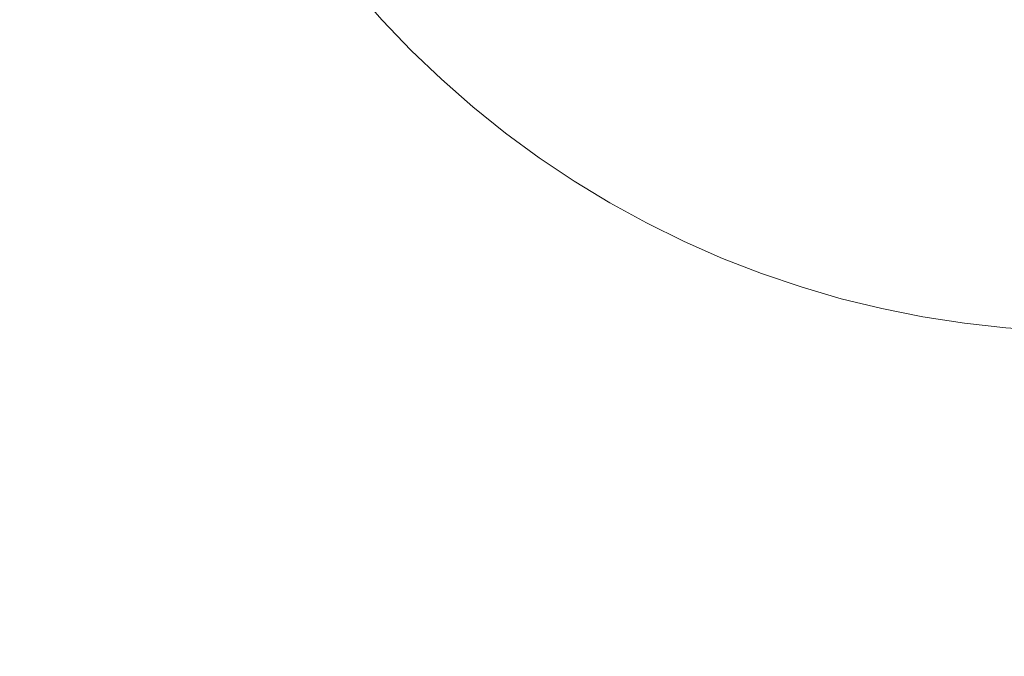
# Model space of a CAD drawing. Header units: centimetres. Extents: x -25.9 to 27.4, y -28.2 to -26.4.
# Tile 70 of 199: x -7.9401 to -7.8375, y -27.7939 to -27.7275. Entities that reach past the tile are written whole.
import ezdxf

# ---------------------------------------------------------------- set-up
doc = ezdxf.new("R2010")
doc.units = ezdxf.units.CM
doc.header["$LTSCALE"] = 2.54
doc.layers.add('Lucido design-1', color=7, linetype='Continuous')

# ---------------------------------------------------------------- blocks, each defined once
blk = doc.blocks.new('Gruppo-4-1')
at = {"color": 7, "linetype": 'Continuous', "lineweight": 9}
blk.add_3dface([(-25.82856, -26.46, 540.52003), (-25.82856, -28.06, 540.52003), (27.27144, -28.06, 540.52003), (27.27144, -26.46, 540.52003)], dxfattribs=at)
for points, invisible_edges in [([(-7.92856, -26.46, 540.12003), (9.37144, -26.46, 540.12003), (9.27144, -27.76, 540.12003), (-7.82856, -27.76, 540.12003)], 10), ([(-7.92856, -27.66, 540.12003), (-7.92856, -26.46, 540.12003), (-7.82856, -27.76, 540.12003)], 10), ([(-7.92818, -27.66872, 540.12003), (-7.92847, -27.66436, 540.12003), (-7.92856, -27.66, 540.12003), (-7.82856, -27.76, 540.12003)], 12), ([(-7.92771, -27.67305, 540.12003), (-7.92818, -27.66872, 540.12003), (-7.82856, -27.76, 540.12003)], 10), ([(-7.82856, -27.76, 540.12003), (-7.92619, -27.68164, 540.12003), (-7.92704, -27.67736, 540.12003), (-7.92771, -27.67305, 540.12003)], 9), ([(-7.82856, -27.76, 540.12003), (-7.92393, -27.69007, 540.12003), (-7.92515, -27.68588, 540.12003), (-7.92619, -27.68164, 540.12003)], 9), ([(-7.92095, -27.69827, 540.12003), (-7.92253, -27.6942, 540.12003), (-7.92393, -27.69007, 540.12003), (-7.82856, -27.76, 540.12003)], 12), ([(-7.82856, -27.76, 540.12003), (-7.91919, -27.70226, 540.12003), (-7.92095, -27.69827, 540.12003)], 9), ([(-7.91516, -27.71, 540.12003), (-7.91726, -27.70617, 540.12003), (-7.91919, -27.70226, 540.12003), (-7.82856, -27.76, 540.12003)], 12), ([(-7.9129, -27.71373, 540.12003), (-7.91516, -27.71, 540.12003), (-7.82856, -27.76, 540.12003)], 10), ([(-7.91048, -27.71736, 540.12003), (-7.9129, -27.71373, 540.12003), (-7.82856, -27.76, 540.12003)], 10), ([(-7.82856, -27.76, 540.12003), (-7.90517, -27.72428, 540.12003), (-7.9079, -27.72088, 540.12003), (-7.91048, -27.71736, 540.12003)], 9), ([(-7.91767, -27.72837, 540.11927), (-7.92056, -27.72442, 540.11927), (-7.91713, -27.72202, 540.1197), (-7.91434, -27.72582, 540.1197)], 15), ([(-7.93713, -27.72917, 540.11582), (-7.94005, -27.72437, 540.11582), (-7.93655, -27.72235, 540.11694), (-7.93372, -27.727, 540.11694)], 15), ([(-7.92735, -27.72917, 540.11789), (-7.93028, -27.7248, 540.11789), (-7.92679, -27.72258, 540.11867), (-7.92397, -27.72681, 540.11867)], 15), ([(-7.91139, -27.7295, 540.1197), (-7.91434, -27.72582, 540.1197), (-7.91101, -27.72326, 540.11996), (-7.90817, -27.7268, 540.11996)], 15), ([(-7.94049, -27.73131, 540.11453), (-7.9435, -27.72636, 540.11453), (-7.94005, -27.72437, 540.11582), (-7.93713, -27.72917, 540.11582)], 15), ([(-7.9307, -27.73152, 540.11694), (-7.93372, -27.727, 540.11694), (-7.93028, -27.7248, 540.11789), (-7.92735, -27.72917, 540.11789)], 15), ([(-7.92097, -27.73091, 540.11867), (-7.92397, -27.72681, 540.11867), (-7.92056, -27.72442, 540.11927), (-7.91767, -27.72837, 540.11927)], 15), ([(-7.90518, -27.73021, 540.11996), (-7.90817, -27.7268, 540.11996), (-7.90517, -27.72428, 540.12003), (-7.90229, -27.72756, 540.12003)], 11), ([(-7.90229, -27.72756, 540.12003), (-7.90517, -27.72428, 540.12003), (-7.82856, -27.76, 540.12003)], 10), ([(-7.9146, -27.73219, 540.11927), (-7.91767, -27.72837, 540.11927), (-7.91434, -27.72582, 540.1197), (-7.91139, -27.7295, 540.1197)], 15), ([(-7.93401, -27.73384, 540.11582), (-7.93713, -27.72917, 540.11582), (-7.93372, -27.727, 540.11694), (-7.9307, -27.73152, 540.11694)], 15), ([(-7.92424, -27.73342, 540.11789), (-7.92735, -27.72917, 540.11789), (-7.92397, -27.72681, 540.11867), (-7.92097, -27.73091, 540.11867)], 15), ([(-7.90828, -27.73305, 540.1197), (-7.91139, -27.7295, 540.1197), (-7.90817, -27.7268, 540.11996), (-7.90518, -27.73021, 540.11996)], 15), ([(-7.90205, -27.73348, 540.11996), (-7.90518, -27.73021, 540.11996), (-7.90229, -27.72756, 540.12003), (-7.89927, -27.73071, 540.12003)], 11), ([(-7.82856, -27.76, 540.12003), (-7.89612, -27.73373, 540.12003), (-7.89927, -27.73071, 540.12003), (-7.90229, -27.72756, 540.12003)], 9), ([(-7.93728, -27.73612, 540.11453), (-7.94049, -27.73131, 540.11453), (-7.93713, -27.72917, 540.11582), (-7.93401, -27.73384, 540.11582)], 15), ([(-7.92748, -27.73591, 540.11694), (-7.9307, -27.73152, 540.11694), (-7.92735, -27.72917, 540.11789), (-7.92424, -27.73342, 540.11789)], 15), ([(-7.91779, -27.73487, 540.11867), (-7.92097, -27.73091, 540.11867), (-7.91767, -27.72837, 540.11927), (-7.9146, -27.73219, 540.11927)], 15), ([(-7.91137, -27.73588, 540.11927), (-7.9146, -27.73219, 540.11927), (-7.91139, -27.7295, 540.1197), (-7.90828, -27.73305, 540.1197)], 15), ([(-7.90502, -27.73646, 540.1197), (-7.90828, -27.73305, 540.1197), (-7.90518, -27.73021, 540.11996), (-7.90205, -27.73348, 540.11996)], 15), ([(-7.94049, -27.73837, 540.11308), (-7.9438, -27.73342, 540.11308), (-7.94049, -27.73131, 540.11453), (-7.93728, -27.73612, 540.11453)], 15), ([(-7.92095, -27.73752, 540.11789), (-7.92424, -27.73342, 540.11789), (-7.92097, -27.73091, 540.11867), (-7.91779, -27.73487, 540.11867)], 15), ([(-7.89877, -27.73662, 540.11996), (-7.90205, -27.73348, 540.11996), (-7.89927, -27.73071, 540.12003), (-7.89612, -27.73373, 540.12003)], 11), ([(-7.93069, -27.73837, 540.11582), (-7.93401, -27.73384, 540.11582), (-7.9307, -27.73152, 540.11694), (-7.92748, -27.73591, 540.11694)], 15), ([(-7.91444, -27.73869, 540.11867), (-7.91779, -27.73487, 540.11867), (-7.9146, -27.73219, 540.11927), (-7.91137, -27.73588, 540.11927)], 15), ([(-7.90798, -27.73942, 540.11927), (-7.91137, -27.73588, 540.11927), (-7.90828, -27.73305, 540.1197), (-7.90502, -27.73646, 540.1197)], 15), ([(-7.93385, -27.74079, 540.11453), (-7.93728, -27.73612, 540.11453), (-7.93401, -27.73384, 540.11582), (-7.93069, -27.73837, 540.11582)], 15), ([(-7.92408, -27.74015, 540.11694), (-7.92748, -27.73591, 540.11694), (-7.92424, -27.73342, 540.11789), (-7.92095, -27.73752, 540.11789)], 15), ([(-7.90161, -27.73972, 540.1197), (-7.90502, -27.73646, 540.1197), (-7.90205, -27.73348, 540.11996), (-7.89877, -27.73662, 540.11996)], 15), ([(-7.89536, -27.73961, 540.11996), (-7.89877, -27.73662, 540.11996), (-7.89612, -27.73373, 540.12003), (-7.89284, -27.7366, 540.12003)], 11), ([(-7.89612, -27.73373, 540.12003), (-7.87474, -27.7487, 540.12003), (-7.87856, -27.7466, 540.12003), (-7.88229, -27.74434, 540.12003)], 9), ([(-7.89612, -27.73373, 540.12003), (-7.85863, -27.75537, 540.12003), (-7.86276, -27.75397, 540.12003)], 9), ([(-7.89612, -27.73373, 540.12003), (-7.83292, -27.7599, 540.12003), (-7.83728, -27.75962, 540.12003)], 9), ([(-7.88229, -27.74434, 540.12003), (-7.88592, -27.74192, 540.12003), (-7.89612, -27.73373, 540.12003)], 10), ([(-7.86276, -27.75397, 540.12003), (-7.86683, -27.75239, 540.12003), (-7.87082, -27.75063, 540.12003), (-7.89612, -27.73373, 540.12003)], 12), ([(-7.89612, -27.73373, 540.12003), (-7.84593, -27.75848, 540.12003), (-7.85021, -27.75763, 540.12003)], 9), ([(-7.89612, -27.73373, 540.12003), (-7.82856, -27.76, 540.12003), (-7.83292, -27.7599, 540.12003)], 9), ([(-7.87082, -27.75063, 540.12003), (-7.87474, -27.7487, 540.12003), (-7.89612, -27.73373, 540.12003)], 10), ([(-7.83728, -27.75962, 540.12003), (-7.84161, -27.75914, 540.12003), (-7.84593, -27.75848, 540.12003), (-7.89612, -27.73373, 540.12003)], 12), ([(-7.85021, -27.75763, 540.12003), (-7.85444, -27.75659, 540.12003), (-7.85863, -27.75537, 540.12003), (-7.89612, -27.73373, 540.12003)], 12), ([(-7.88592, -27.74192, 540.12003), (-7.88944, -27.73934, 540.12003), (-7.89284, -27.7366, 540.12003), (-7.89612, -27.73373, 540.12003)], 8), ([(-7.91748, -27.74148, 540.11789), (-7.92095, -27.73752, 540.11789), (-7.91779, -27.73487, 540.11867), (-7.91444, -27.73869, 540.11867)], 15), ([(-7.93697, -27.74318, 540.11308), (-7.94049, -27.73837, 540.11308), (-7.93728, -27.73612, 540.11453), (-7.93385, -27.74079, 540.11453)], 15), ([(-7.92717, -27.74275, 540.11582), (-7.93069, -27.73837, 540.11582), (-7.92748, -27.73591, 540.11694), (-7.92408, -27.74015, 540.11694)], 15), ([(-7.91092, -27.74236, 540.11867), (-7.91444, -27.73869, 540.11867), (-7.91137, -27.73588, 540.11927), (-7.90798, -27.73942, 540.11927)], 15), ([(-7.90444, -27.74281, 540.11927), (-7.90798, -27.73942, 540.11927), (-7.90502, -27.73646, 540.1197), (-7.90161, -27.73972, 540.1197)], 15), ([(-7.89806, -27.74283, 540.1197), (-7.90161, -27.73972, 540.1197), (-7.89877, -27.73662, 540.11996), (-7.89536, -27.73961, 540.11996)], 15), ([(-7.89183, -27.74245, 540.11996), (-7.89536, -27.73961, 540.11996), (-7.89284, -27.7366, 540.12003), (-7.88944, -27.73934, 540.12003)], 11), ([(-7.94003, -27.74553, 540.11147), (-7.94365, -27.74059, 540.11147), (-7.94049, -27.73837, 540.11308), (-7.93697, -27.74318, 540.11308)], 15), ([(-7.93023, -27.74531, 540.11453), (-7.93385, -27.74079, 540.11453), (-7.93069, -27.73837, 540.11582), (-7.92717, -27.74275, 540.11582)], 15), ([(-7.92049, -27.74424, 540.11694), (-7.92408, -27.74015, 540.11694), (-7.92095, -27.73752, 540.11789), (-7.91748, -27.74148, 540.11789)], 15), ([(-7.91384, -27.74528, 540.11789), (-7.91748, -27.74148, 540.11789), (-7.91444, -27.73869, 540.11867), (-7.91092, -27.74236, 540.11867)], 15), ([(-7.90725, -27.74587, 540.11867), (-7.91092, -27.74236, 540.11867), (-7.90798, -27.73942, 540.11927), (-7.90444, -27.74281, 540.11927)], 15), ([(-7.88817, -27.74513, 540.11996), (-7.89183, -27.74245, 540.11996), (-7.88944, -27.73934, 540.12003), (-7.88592, -27.74192, 540.12003)], 11), ([(-7.94303, -27.74783, 540.10969), (-7.94675, -27.74276, 540.10969), (-7.94365, -27.74059, 540.11147), (-7.94003, -27.74553, 540.11147)], 15), ([(-7.92347, -27.74697, 540.11582), (-7.92717, -27.74275, 540.11582), (-7.92408, -27.74015, 540.11694), (-7.92049, -27.74424, 540.11694)], 15), ([(-7.90075, -27.74604, 540.11927), (-7.90444, -27.74281, 540.11927), (-7.90161, -27.73972, 540.1197), (-7.89806, -27.74283, 540.1197)], 15), ([(-7.89438, -27.74578, 540.1197), (-7.89806, -27.74283, 540.1197), (-7.89536, -27.73961, 540.11996), (-7.89183, -27.74245, 540.11996)], 15), ([(-7.93324, -27.74783, 540.11308), (-7.93697, -27.74318, 540.11308), (-7.93385, -27.74079, 540.11453), (-7.93023, -27.74531, 540.11453)], 15), ([(-7.91673, -27.74817, 540.11694), (-7.92049, -27.74424, 540.11694), (-7.91748, -27.74148, 540.11789), (-7.91384, -27.74528, 540.11789)], 15), ([(-7.91004, -27.74892, 540.11789), (-7.91384, -27.74528, 540.11789), (-7.91092, -27.74236, 540.11867), (-7.90725, -27.74587, 540.11867)], 15), ([(-7.89058, -27.74857, 540.1197), (-7.89438, -27.74578, 540.1197), (-7.89183, -27.74245, 540.11996), (-7.88817, -27.74513, 540.11996)], 15), ([(-7.8844, -27.74765, 540.11996), (-7.88817, -27.74513, 540.11996), (-7.88592, -27.74192, 540.12003), (-7.88229, -27.74434, 540.12003)], 11), ([(-7.93619, -27.75031, 540.11147), (-7.94003, -27.74553, 540.11147), (-7.93697, -27.74318, 540.11308), (-7.93324, -27.74783, 540.11308)], 15), ([(-7.92641, -27.74966, 540.11453), (-7.93023, -27.74531, 540.11453), (-7.92717, -27.74275, 540.11582), (-7.92347, -27.74697, 540.11582)], 15), ([(-7.90343, -27.74922, 540.11867), (-7.90725, -27.74587, 540.11867), (-7.90444, -27.74281, 540.11927), (-7.90075, -27.74604, 540.11927)], 15), ([(-7.89693, -27.7491, 540.11927), (-7.90075, -27.74604, 540.11927), (-7.89806, -27.74283, 540.1197), (-7.89438, -27.74578, 540.1197)], 15), ([(-7.91959, -27.75103, 540.11582), (-7.92347, -27.74697, 540.11582), (-7.92049, -27.74424, 540.11694), (-7.91673, -27.74817, 540.11694)], 15), ([(-7.88052, -27.75, 540.11996), (-7.8844, -27.74765, 540.11996), (-7.88229, -27.74434, 540.12003), (-7.87856, -27.7466, 540.12003)], 11), ([(-7.93909, -27.75274, 540.10969), (-7.94303, -27.74783, 540.10969), (-7.94003, -27.74553, 540.11147), (-7.93619, -27.75031, 540.11147)], 15), ([(-7.9293, -27.75231, 540.11308), (-7.93324, -27.74783, 540.11308), (-7.93023, -27.74531, 540.11453), (-7.92641, -27.74966, 540.11453)], 15), ([(-7.9128, -27.75193, 540.11694), (-7.91673, -27.74817, 540.11694), (-7.91384, -27.74528, 540.11789), (-7.91004, -27.74892, 540.11789)], 15), ([(-7.88666, -27.75119, 540.1197), (-7.89058, -27.74857, 540.1197), (-7.88817, -27.74513, 540.11996), (-7.8844, -27.74765, 540.11996)], 15), ([(-7.90608, -27.75239, 540.11789), (-7.91004, -27.74892, 540.11789), (-7.90725, -27.74587, 540.11867), (-7.90343, -27.74922, 540.11867)], 15), ([(-7.89947, -27.75241, 540.11867), (-7.90343, -27.74922, 540.11867), (-7.90075, -27.74604, 540.11927), (-7.89693, -27.7491, 540.11927)], 15), ([(-7.89298, -27.752, 540.11927), (-7.89693, -27.7491, 540.11927), (-7.89438, -27.74578, 540.1197), (-7.89058, -27.74857, 540.1197)], 15), ([(-7.87655, -27.75218, 540.11996), (-7.88052, -27.75, 540.11996), (-7.87856, -27.7466, 540.12003), (-7.87474, -27.7487, 540.12003)], 11), ([(-7.92241, -27.75384, 540.11453), (-7.92641, -27.74966, 540.11453), (-7.92347, -27.74697, 540.11582), (-7.91959, -27.75103, 540.11582)], 15), ([(-7.88262, -27.75364, 540.1197), (-7.88666, -27.75119, 540.1197), (-7.8844, -27.74765, 540.11996), (-7.88052, -27.75, 540.11996)], 15), ([(-7.94192, -27.75512, 540.10777), (-7.94597, -27.75009, 540.10777), (-7.94303, -27.74783, 540.10969), (-7.93909, -27.75274, 540.10969)], 15), ([(-7.93215, -27.75492, 540.11147), (-7.93619, -27.75031, 540.11147), (-7.93324, -27.74783, 540.11308), (-7.9293, -27.75231, 540.11308)], 15), ([(-7.91553, -27.75491, 540.11582), (-7.91959, -27.75103, 540.11582), (-7.91673, -27.74817, 540.11694), (-7.9128, -27.75193, 540.11694)], 15), ([(-7.88891, -27.75472, 540.11927), (-7.89298, -27.752, 540.11927), (-7.89058, -27.74857, 540.1197), (-7.88666, -27.75119, 540.1197)], 15), ([(-7.87248, -27.75419, 540.11996), (-7.87655, -27.75218, 540.11996), (-7.87474, -27.7487, 540.12003), (-7.87082, -27.75063, 540.12003)], 11), ([(-7.92518, -27.75662, 540.11308), (-7.9293, -27.75231, 540.11308), (-7.92641, -27.74966, 540.11453), (-7.92241, -27.75384, 540.11453)], 15), ([(-7.90871, -27.75552, 540.11694), (-7.9128, -27.75193, 540.11694), (-7.91004, -27.74892, 540.11789), (-7.90608, -27.75239, 540.11789)], 15), ([(-7.90198, -27.75568, 540.11789), (-7.90608, -27.75239, 540.11789), (-7.90343, -27.74922, 540.11867), (-7.89947, -27.75241, 540.11867)], 15), ([(-7.89537, -27.75541, 540.11867), (-7.89947, -27.75241, 540.11867), (-7.89693, -27.7491, 540.11927), (-7.89298, -27.752, 540.11927)], 15), ([(-7.93494, -27.75748, 540.10969), (-7.93909, -27.75274, 540.10969), (-7.93619, -27.75031, 540.11147), (-7.93215, -27.75492, 540.11147)], 15), ([(-7.87849, -27.75591, 540.1197), (-7.88262, -27.75364, 540.1197), (-7.88052, -27.75, 540.11996), (-7.87655, -27.75218, 540.11996)], 15), ([(-7.86833, -27.75601, 540.11996), (-7.87248, -27.75419, 540.11996), (-7.87082, -27.75063, 540.12003), (-7.86683, -27.75239, 540.12003)], 11), ([(-7.91822, -27.75785, 540.11453), (-7.92241, -27.75384, 540.11453), (-7.91959, -27.75103, 540.11582), (-7.91553, -27.75491, 540.11582)], 15), ([(-7.88472, -27.75727, 540.11927), (-7.88891, -27.75472, 540.11927), (-7.88666, -27.75119, 540.1197), (-7.88262, -27.75364, 540.1197)], 15), ([(-7.93767, -27.75998, 540.10777), (-7.94192, -27.75512, 540.10777), (-7.93909, -27.75274, 540.10969), (-7.93494, -27.75748, 540.10969)], 15), ([(-7.92791, -27.75935, 540.11147), (-7.93215, -27.75492, 540.11147), (-7.9293, -27.75231, 540.11308), (-7.92518, -27.75662, 540.11308)], 15), ([(-7.91131, -27.75861, 540.11582), (-7.91553, -27.75491, 540.11582), (-7.9128, -27.75193, 540.11694), (-7.90871, -27.75552, 540.11694)], 15), ([(-7.90447, -27.75892, 540.11694), (-7.90871, -27.75552, 540.11694), (-7.90608, -27.75239, 540.11789), (-7.90198, -27.75568, 540.11789)], 15), ([(-7.89774, -27.75879, 540.11789), (-7.90198, -27.75568, 540.11789), (-7.89947, -27.75241, 540.11867), (-7.89537, -27.75541, 540.11867)], 15), ([(-7.89114, -27.75823, 540.11867), (-7.89537, -27.75541, 540.11867), (-7.89298, -27.752, 540.11927), (-7.88891, -27.75472, 540.11927)], 15), ([(-7.87426, -27.758, 540.1197), (-7.87849, -27.75591, 540.1197), (-7.87655, -27.75218, 540.11996), (-7.87248, -27.75419, 540.11996)], 15), ([(-7.8641, -27.75766, 540.11996), (-7.86833, -27.75601, 540.11996), (-7.86683, -27.75239, 540.12003), (-7.86276, -27.75397, 540.12003)], 11), ([(-7.92088, -27.76074, 540.11308), (-7.92518, -27.75662, 540.11308), (-7.92241, -27.75384, 540.11453), (-7.91822, -27.75785, 540.11453)], 15), ([(-7.88042, -27.75962, 540.11927), (-7.88472, -27.75727, 540.11927), (-7.88262, -27.75364, 540.1197), (-7.87849, -27.75591, 540.1197)], 15), ([(-7.93058, -27.76202, 540.10969), (-7.93494, -27.75748, 540.10969), (-7.93215, -27.75492, 540.11147), (-7.92791, -27.75935, 540.11147)], 15), ([(-7.91387, -27.76167, 540.11453), (-7.91822, -27.75785, 540.11453), (-7.91553, -27.75491, 540.11582), (-7.91131, -27.75861, 540.11582)], 15), ([(-7.8868, -27.76087, 540.11867), (-7.89114, -27.75823, 540.11867), (-7.88891, -27.75472, 540.11927), (-7.88472, -27.75727, 540.11927)], 15), ([(-7.86994, -27.7599, 540.1197), (-7.87426, -27.758, 540.1197), (-7.87248, -27.75419, 540.11996), (-7.86833, -27.75601, 540.11996)], 15), ([(-7.85981, -27.75911, 540.11996), (-7.8641, -27.75766, 540.11996), (-7.86276, -27.75397, 540.12003), (-7.85863, -27.75537, 540.12003)], 11), ([(-7.94033, -27.76242, 540.10569), (-7.94469, -27.75745, 540.10569), (-7.94192, -27.75512, 540.10777), (-7.93767, -27.75998, 540.10777)], 15), ([(-7.90693, -27.76213, 540.11582), (-7.91131, -27.75861, 540.11582), (-7.90871, -27.75552, 540.11694), (-7.90447, -27.75892, 540.11694)], 15), ([(-7.90008, -27.76214, 540.11694), (-7.90447, -27.75892, 540.11694), (-7.90198, -27.75568, 540.11789), (-7.89774, -27.75879, 540.11789)], 15), ([(-7.89336, -27.76172, 540.11789), (-7.89774, -27.75879, 540.11789), (-7.89537, -27.75541, 540.11867), (-7.89114, -27.75823, 540.11867)], 15), ([(-7.87603, -27.76179, 540.11927), (-7.88042, -27.75962, 540.11927), (-7.87849, -27.75591, 540.1197), (-7.87426, -27.758, 540.1197)], 15), ([(-7.85546, -27.76038, 540.11996), (-7.85981, -27.75911, 540.11996), (-7.85863, -27.75537, 540.12003), (-7.85444, -27.75659, 540.12003)], 11), ([(-7.92348, -27.76359, 540.11147), (-7.92791, -27.75935, 540.11147), (-7.92518, -27.75662, 540.11308), (-7.92088, -27.76074, 540.11308)], 15), ([(-7.86554, -27.7616, 540.1197), (-7.86994, -27.7599, 540.1197), (-7.86833, -27.75601, 540.11996), (-7.8641, -27.75766, 540.11996)], 15), ([(-7.85105, -27.76146, 540.11996), (-7.85546, -27.76038, 540.11996), (-7.85444, -27.75659, 540.12003), (-7.85021, -27.75763, 540.12003)], 11), ([(-7.9332, -27.76464, 540.10777), (-7.93767, -27.75998, 540.10777), (-7.93494, -27.75748, 540.10969), (-7.93058, -27.76202, 540.10969)], 15), ([(-7.91639, -27.76467, 540.11308), (-7.92088, -27.76074, 540.11308), (-7.91822, -27.75785, 540.11453), (-7.91387, -27.76167, 540.11453)], 15), ([(-7.88234, -27.76331, 540.11867), (-7.8868, -27.76087, 540.11867), (-7.88472, -27.75727, 540.11927), (-7.88042, -27.75962, 540.11927)], 15), ([(-7.87154, -27.76376, 540.11927), (-7.87603, -27.76179, 540.11927), (-7.87426, -27.758, 540.1197), (-7.86994, -27.7599, 540.1197)], 15), ([(-7.86108, -27.76312, 540.1197), (-7.86554, -27.7616, 540.1197), (-7.8641, -27.75766, 540.11996), (-7.85981, -27.75911, 540.11996)], 15), ([(-7.84661, -27.76234, 540.11996), (-7.85105, -27.76146, 540.11996), (-7.85021, -27.75763, 540.12003), (-7.84593, -27.75848, 540.12003)], 11), ([(-7.90935, -27.76529, 540.11453), (-7.91387, -27.76167, 540.11453), (-7.91131, -27.75861, 540.11582), (-7.90693, -27.76213, 540.11582)], 15), ([(-7.9024, -27.76545, 540.11582), (-7.90693, -27.76213, 540.11582), (-7.90447, -27.75892, 540.11694), (-7.90008, -27.76214, 540.11694)], 15), ([(-7.89556, -27.76516, 540.11694), (-7.90008, -27.76214, 540.11694), (-7.89774, -27.75879, 540.11789), (-7.89336, -27.76172, 540.11789)], 15), ([(-7.88886, -27.76444, 540.11789), (-7.89336, -27.76172, 540.11789), (-7.89114, -27.75823, 540.11867), (-7.8868, -27.76087, 540.11867)], 15), ([(-7.84213, -27.76303, 540.11996), (-7.84661, -27.76234, 540.11996), (-7.84593, -27.75848, 540.12003), (-7.84161, -27.75914, 540.12003)], 11), ([(-7.93576, -27.7672, 540.10569), (-7.94033, -27.76242, 540.10569), (-7.93767, -27.75998, 540.10777), (-7.9332, -27.76464, 540.10777)], 15), ([(-7.92604, -27.76638, 540.10969), (-7.93058, -27.76202, 540.10969), (-7.92791, -27.75935, 540.11147), (-7.92348, -27.76359, 540.11147)], 15), ([(-7.87779, -27.76556, 540.11867), (-7.88234, -27.76331, 540.11867), (-7.88042, -27.75962, 540.11927), (-7.87603, -27.76179, 540.11927)], 15), ([(-7.86697, -27.76554, 540.11927), (-7.87154, -27.76376, 540.11927), (-7.86994, -27.7599, 540.1197), (-7.86554, -27.7616, 540.1197)], 15), ([(-7.85655, -27.76444, 540.1197), (-7.86108, -27.76312, 540.1197), (-7.85981, -27.75911, 540.11996), (-7.85546, -27.76038, 540.11996)], 15), ([(-7.83762, -27.76353, 540.11996), (-7.84213, -27.76303, 540.11996), (-7.84161, -27.75914, 540.12003), (-7.83728, -27.75962, 540.12003)], 11), ([(-7.83309, -27.76382, 540.11996), (-7.83762, -27.76353, 540.11996), (-7.83728, -27.75962, 540.12003), (-7.83292, -27.7599, 540.12003)], 11), ([(-7.91887, -27.76763, 540.11147), (-7.92348, -27.76359, 540.11147), (-7.92088, -27.76074, 540.11308), (-7.91639, -27.76467, 540.11308)], 15), ([(-7.88425, -27.76698, 540.11789), (-7.88886, -27.76444, 540.11789), (-7.8868, -27.76087, 540.11867), (-7.88234, -27.76331, 540.11867)], 15), ([(-7.85196, -27.76556, 540.1197), (-7.85655, -27.76444, 540.1197), (-7.85546, -27.76038, 540.11996), (-7.85105, -27.76146, 540.11996)], 15), ([(-7.92854, -27.76911, 540.10777), (-7.9332, -27.76464, 540.10777), (-7.93058, -27.76202, 540.10969), (-7.92604, -27.76638, 540.10969)], 15), ([(-7.91174, -27.76841, 540.11308), (-7.91639, -27.76467, 540.11308), (-7.91387, -27.76167, 540.11453), (-7.90935, -27.76529, 540.11453)], 15), ([(-7.90468, -27.76872, 540.11453), (-7.90935, -27.76529, 540.11453), (-7.90693, -27.76213, 540.11582), (-7.9024, -27.76545, 540.11582)], 15), ([(-7.89773, -27.76857, 540.11582), (-7.9024, -27.76545, 540.11582), (-7.90008, -27.76214, 540.11694), (-7.89556, -27.76516, 540.11694)], 15), ([(-7.89091, -27.76798, 540.11694), (-7.89556, -27.76516, 540.11694), (-7.89336, -27.76172, 540.11789), (-7.88886, -27.76444, 540.11789)], 15), ([(-7.87313, -27.76761, 540.11867), (-7.87779, -27.76556, 540.11867), (-7.87603, -27.76179, 540.11927), (-7.87154, -27.76376, 540.11927)], 15), ([(-7.86233, -27.76711, 540.11927), (-7.86697, -27.76554, 540.11927), (-7.86554, -27.7616, 540.1197), (-7.86108, -27.76312, 540.1197)], 15), ([(-7.84734, -27.76648, 540.1197), (-7.85196, -27.76556, 540.1197), (-7.85105, -27.76146, 540.11996), (-7.84661, -27.76234, 540.11996)], 15), ([(-7.93825, -27.76969, 540.10347), (-7.94293, -27.7648, 540.10347), (-7.94033, -27.76242, 540.10569), (-7.93576, -27.7672, 540.10569)], 15), ([(-7.85763, -27.76849, 540.11927), (-7.86233, -27.76711, 540.11927), (-7.86108, -27.76312, 540.1197), (-7.85655, -27.76444, 540.1197)], 15), ([(-7.84267, -27.7672, 540.1197), (-7.84734, -27.76648, 540.1197), (-7.84661, -27.76234, 540.11996), (-7.84213, -27.76303, 540.11996)], 15), ([(-7.83799, -27.76771, 540.1197), (-7.84267, -27.7672, 540.1197), (-7.84213, -27.76303, 540.11996), (-7.83762, -27.76353, 540.11996)], 15), ([(-7.9213, -27.77053, 540.10969), (-7.92604, -27.76638, 540.10969), (-7.92348, -27.76359, 540.11147), (-7.91887, -27.76763, 540.11147)], 15), ([(-7.87953, -27.7693, 540.11789), (-7.88425, -27.76698, 540.11789), (-7.88234, -27.76331, 540.11867), (-7.87779, -27.76556, 540.11867)], 15), ([(-7.8684, -27.76945, 540.11867), (-7.87313, -27.76761, 540.11867), (-7.87154, -27.76376, 540.11927), (-7.86697, -27.76554, 540.11927)], 15), ([(-7.83328, -27.76802, 540.1197), (-7.83799, -27.76771, 540.1197), (-7.83762, -27.76353, 540.11996), (-7.83309, -27.76382, 540.11996)], 15), ([(-7.94067, -27.77211, 540.1011), (-7.94545, -27.76711, 540.1011), (-7.94293, -27.7648, 540.10347), (-7.93825, -27.76969, 540.10347)], 15), ([(-7.93098, -27.77177, 540.10569), (-7.93576, -27.7672, 540.10569), (-7.9332, -27.76464, 540.10777), (-7.92854, -27.76911, 540.10777)], 15), ([(-7.91409, -27.77147, 540.11147), (-7.91887, -27.76763, 540.11147), (-7.91639, -27.76467, 540.11308), (-7.91174, -27.76841, 540.11308)], 15), ([(-7.89293, -27.77148, 540.11582), (-7.89773, -27.76857, 540.11582), (-7.89556, -27.76516, 540.11694), (-7.89091, -27.76798, 540.11694)], 15), ([(-7.88614, -27.7706, 540.11694), (-7.89091, -27.76798, 540.11694), (-7.88886, -27.76444, 540.11789), (-7.88425, -27.76698, 540.11789)], 15), ([(-7.85287, -27.76965, 540.11927), (-7.85763, -27.76849, 540.11927), (-7.85655, -27.76444, 540.1197), (-7.85196, -27.76556, 540.1197)], 15), ([(-7.90694, -27.77193, 540.11308), (-7.91174, -27.76841, 540.11308), (-7.90935, -27.76529, 540.11453), (-7.90468, -27.76872, 540.11453)], 15), ([(-7.89987, -27.77193, 540.11453), (-7.90468, -27.76872, 540.11453), (-7.9024, -27.76545, 540.11582), (-7.89773, -27.76857, 540.11582)], 15), ([(-7.87471, -27.77142, 540.11789), (-7.87953, -27.7693, 540.11789), (-7.87779, -27.76556, 540.11867), (-7.87313, -27.76761, 540.11867)], 15), ([(-7.86359, -27.77108, 540.11867), (-7.8684, -27.76945, 540.11867), (-7.86697, -27.76554, 540.11927), (-7.86233, -27.76711, 540.11927)], 15), ([(-7.84806, -27.77061, 540.11927), (-7.85287, -27.76965, 540.11927), (-7.85196, -27.76556, 540.1197), (-7.84734, -27.76648, 540.1197)], 15), ([(-7.93336, -27.77437, 540.10347), (-7.93825, -27.76969, 540.10347), (-7.93576, -27.7672, 540.10569), (-7.93098, -27.77177, 540.10569)], 15), ([(-7.92368, -27.77336, 540.10777), (-7.92854, -27.76911, 540.10777), (-7.92604, -27.76638, 540.10969), (-7.9213, -27.77053, 540.10969)], 15), ([(-7.88126, -27.77301, 540.11694), (-7.88614, -27.7706, 540.11694), (-7.88425, -27.76698, 540.11789), (-7.87953, -27.7693, 540.11789)], 15), ([(-7.85871, -27.77251, 540.11867), (-7.86359, -27.77108, 540.11867), (-7.86233, -27.76711, 540.11927), (-7.85763, -27.76849, 540.11927)], 15), ([(-7.84322, -27.77135, 540.11927), (-7.84806, -27.77061, 540.11927), (-7.84734, -27.76648, 540.1197), (-7.84267, -27.7672, 540.1197)], 15), ([(-7.83835, -27.77189, 540.11927), (-7.84322, -27.77135, 540.11927), (-7.84267, -27.7672, 540.1197), (-7.83799, -27.76771, 540.1197)], 15), ([(-7.91639, -27.77447, 540.10969), (-7.9213, -27.77053, 540.10969), (-7.91887, -27.76763, 540.11147), (-7.91409, -27.77147, 540.11147)], 15), ([(-7.888, -27.77419, 540.11582), (-7.89293, -27.77148, 540.11582), (-7.89091, -27.76798, 540.11694), (-7.88614, -27.7706, 540.11694)], 15), ([(-7.86981, -27.77333, 540.11789), (-7.87471, -27.77142, 540.11789), (-7.87313, -27.76761, 540.11867), (-7.8684, -27.76945, 540.11867)], 15), ([(-7.83346, -27.77221, 540.11927), (-7.83835, -27.77189, 540.11927), (-7.83799, -27.76771, 540.1197), (-7.83328, -27.76802, 540.1197)], 15), ([(-7.92601, -27.77613, 540.10569), (-7.93098, -27.77177, 540.10569), (-7.92854, -27.76911, 540.10777), (-7.92368, -27.77336, 540.10777)], 15), ([(-7.90915, -27.77509, 540.11147), (-7.91409, -27.77147, 540.11147), (-7.91174, -27.76841, 540.11308), (-7.90694, -27.77193, 540.11308)], 15), ([(-7.90198, -27.77524, 540.11308), (-7.90694, -27.77193, 540.11308), (-7.90468, -27.76872, 540.11453), (-7.89987, -27.77193, 540.11453)], 15), ([(-7.89492, -27.77494, 540.11453), (-7.89987, -27.77193, 540.11453), (-7.89773, -27.76857, 540.11582), (-7.89293, -27.77148, 540.11582)], 15), ([(-7.87628, -27.7752, 540.11694), (-7.88126, -27.77301, 540.11694), (-7.87953, -27.7693, 540.11789), (-7.87471, -27.77142, 540.11789)], 15), ([(-7.85377, -27.77371, 540.11867), (-7.85871, -27.77251, 540.11867), (-7.85763, -27.76849, 540.11927), (-7.85287, -27.76965, 540.11927)], 15), ([(-7.93567, -27.77689, 540.1011), (-7.94067, -27.77211, 540.1011), (-7.93825, -27.76969, 540.10347), (-7.93336, -27.77437, 540.10347)], 15), ([(-7.86483, -27.77502, 540.11789), (-7.86981, -27.77333, 540.11789), (-7.8684, -27.76945, 540.11867), (-7.86359, -27.77108, 540.11867)], 15), ([(-7.84879, -27.7747, 540.11867), (-7.85377, -27.77371, 540.11867), (-7.85287, -27.76965, 540.11927), (-7.84806, -27.77061, 540.11927)], 15), ([(-7.91865, -27.7774, 540.10777), (-7.92368, -27.77336, 540.10777), (-7.9213, -27.77053, 540.10969), (-7.91639, -27.77447, 540.10969)], 15), ([(-7.88297, -27.77667, 540.11582), (-7.888, -27.77419, 540.11582), (-7.88614, -27.7706, 540.11694), (-7.88126, -27.77301, 540.11694)], 15), ([(-7.85978, -27.77649, 540.11789), (-7.86483, -27.77502, 540.11789), (-7.86359, -27.77108, 540.11867), (-7.85871, -27.77251, 540.11867)], 15), ([(-7.84376, -27.77548, 540.11867), (-7.84879, -27.7747, 540.11867), (-7.84806, -27.77061, 540.11927), (-7.84322, -27.77135, 540.11927)], 15), ([(-7.83871, -27.77603, 540.11867), (-7.84376, -27.77548, 540.11867), (-7.84322, -27.77135, 540.11927), (-7.83835, -27.77189, 540.11927)], 15), ([(-7.93792, -27.77934, 540.0986), (-7.94302, -27.77446, 540.0986), (-7.94067, -27.77211, 540.1011), (-7.93567, -27.77689, 540.1011)], 15), ([(-7.92827, -27.77883, 540.10347), (-7.93336, -27.77437, 540.10347), (-7.93098, -27.77177, 540.10569), (-7.92601, -27.77613, 540.10569)], 15), ([(-7.91132, -27.77819, 540.10969), (-7.91639, -27.77447, 540.10969), (-7.91409, -27.77147, 540.11147), (-7.90915, -27.77509, 540.11147)], 15), ([(-7.90405, -27.7785, 540.11147), (-7.90915, -27.77509, 540.11147), (-7.90694, -27.77193, 540.11308), (-7.90198, -27.77524, 540.11308)], 15), ([(-7.89688, -27.77834, 540.11308), (-7.90198, -27.77524, 540.11308), (-7.89987, -27.77193, 540.11453), (-7.89492, -27.77494, 540.11453)], 15), ([(-7.88984, -27.77772, 540.11453), (-7.89492, -27.77494, 540.11453), (-7.89293, -27.77148, 540.11582), (-7.888, -27.77419, 540.11582)], 15), ([(-7.87121, -27.77717, 540.11694), (-7.87628, -27.7752, 540.11694), (-7.87471, -27.77142, 540.11789), (-7.86981, -27.77333, 540.11789)], 15), ([(-7.83364, -27.77636, 540.11867), (-7.83871, -27.77603, 540.11867), (-7.83835, -27.77189, 540.11927), (-7.83346, -27.77221, 540.11927)], 15), ([(-7.92085, -27.78027, 540.10569), (-7.92601, -27.77613, 540.10569), (-7.92368, -27.77336, 540.10777), (-7.91865, -27.7774, 540.10777)], 15), ([(-7.87782, -27.77893, 540.11582), (-7.88297, -27.77667, 540.11582), (-7.88126, -27.77301, 540.11694), (-7.87628, -27.7752, 540.11694)], 15), ([(-7.86606, -27.77892, 540.11694), (-7.87121, -27.77717, 540.11694), (-7.86981, -27.77333, 540.11789), (-7.86483, -27.77502, 540.11789)], 15), ([(-7.85466, -27.77774, 540.11789), (-7.85978, -27.77649, 540.11789), (-7.85871, -27.77251, 540.11867), (-7.85377, -27.77371, 540.11867)], 15), ([(-7.94009, -27.78171, 540.09596), (-7.94529, -27.77673, 540.09596), (-7.94302, -27.77446, 540.0986), (-7.93792, -27.77934, 540.0986)], 15), ([(-7.93047, -27.78145, 540.1011), (-7.93567, -27.77689, 540.1011), (-7.93336, -27.77437, 540.10347), (-7.92827, -27.77883, 540.10347)], 15), ([(-7.88465, -27.78028, 540.11453), (-7.88984, -27.77772, 540.11453), (-7.888, -27.77419, 540.11582), (-7.88297, -27.77667, 540.11582)], 15), ([(-7.8495, -27.77877, 540.11789), (-7.85466, -27.77774, 540.11789), (-7.85377, -27.77371, 540.11867), (-7.84879, -27.7747, 540.11867)], 15), ([(-7.91344, -27.78122, 540.10777), (-7.91865, -27.7774, 540.10777), (-7.91639, -27.77447, 540.10969), (-7.91132, -27.77819, 540.10969)], 15), ([(-7.90608, -27.78169, 540.10969), (-7.91132, -27.77819, 540.10969), (-7.90915, -27.77509, 540.11147), (-7.90405, -27.7785, 540.11147)], 15), ([(-7.89881, -27.78168, 540.11147), (-7.90405, -27.7785, 540.11147), (-7.90198, -27.77524, 540.11308), (-7.89688, -27.77834, 540.11308)], 15), ([(-7.89166, -27.7812, 540.11308), (-7.89688, -27.77834, 540.11308), (-7.89492, -27.77494, 540.11453), (-7.88984, -27.77772, 540.11453)], 15), ([(-7.87259, -27.78097, 540.11582), (-7.87782, -27.77893, 540.11582), (-7.87628, -27.7752, 540.11694), (-7.87121, -27.77717, 540.11694)], 15), ([(-7.86083, -27.78044, 540.11694), (-7.86606, -27.77892, 540.11694), (-7.86483, -27.77502, 540.11789), (-7.85978, -27.77649, 540.11789)], 15), ([(-7.8443, -27.77957, 540.11789), (-7.8495, -27.77877, 540.11789), (-7.84879, -27.7747, 540.11867), (-7.84376, -27.77548, 540.11867)], 15), ([(-7.83907, -27.78014, 540.11789), (-7.8443, -27.77957, 540.11789), (-7.84376, -27.77548, 540.11867), (-7.83871, -27.77603, 540.11867)], 15), ([(-7.92299, -27.78307, 540.10347), (-7.92827, -27.77883, 540.10347), (-7.92601, -27.77613, 540.10569), (-7.92085, -27.78027, 540.10569)], 15), ([(-7.85555, -27.78173, 540.11694), (-7.86083, -27.78044, 540.11694), (-7.85978, -27.77649, 540.11789), (-7.85466, -27.77774, 540.11789)], 15), ([(-7.83382, -27.78049, 540.11789), (-7.83907, -27.78014, 540.11789), (-7.83871, -27.77603, 540.11867), (-7.83364, -27.77636, 540.11867)], 15), ([(-7.93261, -27.784, 540.0986), (-7.93792, -27.77934, 540.0986), (-7.93567, -27.77689, 540.1011), (-7.93047, -27.78145, 540.1011)], 15), ([(-7.91552, -27.78418, 540.10569), (-7.92085, -27.78027, 540.10569), (-7.91865, -27.7774, 540.10777), (-7.91344, -27.78122, 540.10777)], 15), ([(-7.87935, -27.78261, 540.11453), (-7.88465, -27.78028, 540.11453), (-7.88297, -27.77667, 540.11582), (-7.87782, -27.77893, 540.11582)], 15), ([(-7.86727, -27.78277, 540.11582), (-7.87259, -27.78097, 540.11582), (-7.87121, -27.77717, 540.11694), (-7.86606, -27.77892, 540.11694)], 15), ([(-7.90807, -27.78481, 540.10777), (-7.91344, -27.78122, 540.10777), (-7.91132, -27.77819, 540.10969), (-7.90608, -27.78169, 540.10969)], 15), ([(-7.9007, -27.78495, 540.10969), (-7.90608, -27.78169, 540.10969), (-7.90405, -27.7785, 540.11147), (-7.89881, -27.78168, 540.11147)], 15), ([(-7.89344, -27.78462, 540.11147), (-7.89881, -27.78168, 540.11147), (-7.89688, -27.77834, 540.11308), (-7.89166, -27.7812, 540.11308)], 15), ([(-7.88631, -27.78384, 540.11308), (-7.89166, -27.7812, 540.11308), (-7.88984, -27.77772, 540.11453), (-7.88465, -27.78028, 540.11453)], 15), ([(-7.85021, -27.7828, 540.11694), (-7.85555, -27.78173, 540.11694), (-7.85466, -27.77774, 540.11789), (-7.8495, -27.77877, 540.11789)], 15), ([(-7.93467, -27.78646, 540.09596), (-7.94009, -27.78171, 540.09596), (-7.93792, -27.77934, 540.0986), (-7.93261, -27.784, 540.0986)], 15), ([(-7.92508, -27.78578, 540.1011), (-7.93047, -27.78145, 540.1011), (-7.92827, -27.77883, 540.10347), (-7.92299, -27.78307, 540.10347)], 15), ([(-7.87395, -27.78471, 540.11453), (-7.87935, -27.78261, 540.11453), (-7.87782, -27.77893, 540.11582), (-7.87259, -27.78097, 540.11582)], 15), ([(-7.86188, -27.78434, 540.11582), (-7.86727, -27.78277, 540.11582), (-7.86606, -27.77892, 540.11694), (-7.86083, -27.78044, 540.11694)], 15), ([(-7.84484, -27.78362, 540.11694), (-7.85021, -27.7828, 540.11694), (-7.8495, -27.77877, 540.11789), (-7.8443, -27.77957, 540.11789)], 15), ([(-7.83943, -27.78422, 540.11694), (-7.84484, -27.78362, 540.11694), (-7.8443, -27.77957, 540.11789), (-7.83907, -27.78014, 540.11789)], 15), ([(-7.91754, -27.78707, 540.10347), (-7.92299, -27.78307, 540.10347), (-7.92085, -27.78027, 540.10569), (-7.91552, -27.78418, 540.10569)], 15), ([(-7.88085, -27.78624, 540.11308), (-7.88631, -27.78384, 540.11308), (-7.88465, -27.78028, 540.11453), (-7.87935, -27.78261, 540.11453)], 15), ([(-7.85642, -27.78568, 540.11582), (-7.86188, -27.78434, 540.11582), (-7.86083, -27.78044, 540.11694), (-7.85555, -27.78173, 540.11694)], 15), ([(-7.834, -27.78457, 540.11694), (-7.83943, -27.78422, 540.11694), (-7.83907, -27.78014, 540.11789), (-7.83382, -27.78049, 540.11789)], 15), ([(-7.9271, -27.78842, 540.0986), (-7.93261, -27.784, 540.0986), (-7.93047, -27.78145, 540.1011), (-7.92508, -27.78578, 540.1011)], 15), ([(-7.91002, -27.78786, 540.10569), (-7.91552, -27.78418, 540.10569), (-7.91344, -27.78122, 540.10777), (-7.90807, -27.78481, 540.10777)], 15), ([(-7.88794, -27.78734, 540.11147), (-7.89344, -27.78462, 540.11147), (-7.89166, -27.7812, 540.11308), (-7.88631, -27.78384, 540.11308)], 15), ([(-7.86847, -27.78657, 540.11453), (-7.87395, -27.78471, 540.11453), (-7.87259, -27.78097, 540.11582), (-7.86727, -27.78277, 540.11582)], 15), ([(-7.93666, -27.78883, 540.09319), (-7.94218, -27.78399, 540.09319), (-7.94009, -27.78171, 540.09596), (-7.93467, -27.78646, 540.09596)], 15), ([(-7.90255, -27.78816, 540.10777), (-7.90807, -27.78481, 540.10777), (-7.90608, -27.78169, 540.10969), (-7.9007, -27.78495, 540.10969)], 15), ([(-7.89518, -27.78798, 540.10969), (-7.9007, -27.78495, 540.10969), (-7.89881, -27.78168, 540.11147), (-7.89344, -27.78462, 540.11147)], 15), ([(-7.8753, -27.7884, 540.11308), (-7.88085, -27.78624, 540.11308), (-7.87935, -27.78261, 540.11453), (-7.87395, -27.78471, 540.11453)], 15), ([(-7.85092, -27.78677, 540.11582), (-7.85642, -27.78568, 540.11582), (-7.85555, -27.78173, 540.11694), (-7.85021, -27.7828, 540.11694)], 15), ([(-7.9195, -27.78987, 540.1011), (-7.92508, -27.78578, 540.1011), (-7.92299, -27.78307, 540.10347), (-7.91754, -27.78707, 540.10347)], 15), ([(-7.86291, -27.78819, 540.11453), (-7.86847, -27.78657, 540.11453), (-7.86727, -27.78277, 540.11582), (-7.86188, -27.78434, 540.11582)], 15), ([(-7.84536, -27.78763, 540.11582), (-7.85092, -27.78677, 540.11582), (-7.85021, -27.7828, 540.11694), (-7.84484, -27.78362, 540.11694)], 15), ([(-7.83978, -27.78824, 540.11582), (-7.84536, -27.78763, 540.11582), (-7.84484, -27.78362, 540.11694), (-7.83943, -27.78422, 540.11694)], 15), ([(-7.93829, -27.79077, 540.09074), (-7.94389, -27.78586, 540.09074), (-7.94218, -27.78399, 540.09319), (-7.93666, -27.78883, 540.09319)], 15), ([(-7.92905, -27.79096, 540.09596), (-7.93467, -27.78646, 540.09596), (-7.93261, -27.784, 540.0986), (-7.9271, -27.78842, 540.0986)], 15), ([(-7.91191, -27.79083, 540.10347), (-7.91754, -27.78707, 540.10347), (-7.91552, -27.78418, 540.10569), (-7.91002, -27.78786, 540.10569)], 15), ([(-7.88954, -27.79076, 540.10969), (-7.89518, -27.78798, 540.10969), (-7.89344, -27.78462, 540.11147), (-7.88794, -27.78734, 540.11147)], 15), ([(-7.88233, -27.7898, 540.11147), (-7.88794, -27.78734, 540.11147), (-7.88631, -27.78384, 540.11308), (-7.88085, -27.78624, 540.11308)], 15), ([(-7.86965, -27.79032, 540.11308), (-7.8753, -27.7884, 540.11308), (-7.87395, -27.78471, 540.11453), (-7.86847, -27.78657, 540.11453)], 15), ([(-7.85729, -27.78957, 540.11453), (-7.86291, -27.78819, 540.11453), (-7.86188, -27.78434, 540.11582), (-7.85642, -27.78568, 540.11582)], 15), ([(-7.83418, -27.78861, 540.11582), (-7.83978, -27.78824, 540.11582), (-7.83943, -27.78422, 540.11694), (-7.834, -27.78457, 540.11694)], 15), ([(-7.90436, -27.79129, 540.10569), (-7.91002, -27.78786, 540.10569), (-7.90807, -27.78481, 540.10777), (-7.90255, -27.78816, 540.10777)], 15), ([(-7.89689, -27.79126, 540.10777), (-7.90255, -27.78816, 540.10777), (-7.9007, -27.78495, 540.10969), (-7.89518, -27.78798, 540.10969)], 15), ([(-7.85161, -27.7907, 540.11453), (-7.85729, -27.78957, 540.11453), (-7.85642, -27.78568, 540.11582), (-7.85092, -27.78677, 540.11582)], 15), ([(-7.94014, -27.79297, 540.08775), (-7.94583, -27.78798, 540.08775), (-7.94389, -27.78586, 540.09074), (-7.93829, -27.79077, 540.09074)], 15), ([(-7.93094, -27.79342, 540.09319), (-7.93666, -27.78883, 540.09319), (-7.93467, -27.78646, 540.09596), (-7.92905, -27.79096, 540.09596)], 15), ([(-7.9214, -27.79259, 540.0986), (-7.9271, -27.78842, 540.0986), (-7.92508, -27.78578, 540.1011), (-7.9195, -27.78987, 540.1011)], 15), ([(-7.87661, -27.79203, 540.11147), (-7.88233, -27.7898, 540.11147), (-7.88085, -27.78624, 540.11308), (-7.8753, -27.7884, 540.11308)], 15), ([(-7.86393, -27.79199, 540.11308), (-7.86965, -27.79032, 540.11308), (-7.86847, -27.78657, 540.11453), (-7.86291, -27.78819, 540.11453)], 15), ([(-7.84588, -27.79158, 540.11453), (-7.85161, -27.7907, 540.11453), (-7.85092, -27.78677, 540.11582), (-7.84536, -27.78763, 540.11582)], 15), ([(-7.91375, -27.79372, 540.1011), (-7.9195, -27.78987, 540.1011), (-7.91754, -27.78707, 540.10347), (-7.91191, -27.79083, 540.10347)], 15), ([(-7.88378, -27.7933, 540.10969), (-7.88954, -27.79076, 540.10969), (-7.88794, -27.78734, 540.11147), (-7.88233, -27.7898, 540.11147)], 15), ([(-7.84013, -27.79221, 540.11453), (-7.84588, -27.79158, 540.11453), (-7.84536, -27.78763, 540.11582), (-7.83978, -27.78824, 540.11582)], 15), ([(-7.92325, -27.79522, 540.09596), (-7.92905, -27.79096, 540.09596), (-7.9271, -27.78842, 540.0986), (-7.9214, -27.79259, 540.0986)], 15), ([(-7.90612, -27.79434, 540.10347), (-7.91191, -27.79083, 540.10347), (-7.91002, -27.78786, 540.10569), (-7.90436, -27.79129, 540.10569)], 15), ([(-7.89856, -27.79447, 540.10569), (-7.90436, -27.79129, 540.10569), (-7.90255, -27.78816, 540.10777), (-7.89689, -27.79126, 540.10777)], 15), ([(-7.8911, -27.79412, 540.10777), (-7.89689, -27.79126, 540.10777), (-7.89518, -27.78798, 540.10969), (-7.88954, -27.79076, 540.10969)], 15), ([(-7.87081, -27.794, 540.11147), (-7.87661, -27.79203, 540.11147), (-7.8753, -27.7884, 540.11308), (-7.86965, -27.79032, 540.11308)], 15), ([(-7.85814, -27.7934, 540.11308), (-7.86393, -27.79199, 540.11308), (-7.86291, -27.78819, 540.11453), (-7.85729, -27.78957, 540.11453)], 15), ([(-7.83435, -27.79259, 540.11453), (-7.84013, -27.79221, 540.11453), (-7.83978, -27.78824, 540.11582), (-7.83418, -27.78861, 540.11582)], 15), ([(-7.93248, -27.79543, 540.09074), (-7.93829, -27.79077, 540.09074), (-7.93666, -27.78883, 540.09319), (-7.93094, -27.79342, 540.09319)], 15), ([(-7.87791, -27.79558, 540.10969), (-7.88378, -27.7933, 540.10969), (-7.88233, -27.7898, 540.11147), (-7.87661, -27.79203, 540.11147)], 15), ([(-7.85229, -27.79457, 540.11308), (-7.85814, -27.7934, 540.11308), (-7.85729, -27.78957, 540.11453), (-7.85161, -27.7907, 540.11453)], 15), ([(-7.93423, -27.79771, 540.08775), (-7.94014, -27.79297, 540.08775), (-7.93829, -27.79077, 540.09074), (-7.93248, -27.79543, 540.09074)], 15), ([(-7.91553, -27.79652, 540.0986), (-7.9214, -27.79259, 540.0986), (-7.9195, -27.78987, 540.1011), (-7.91375, -27.79372, 540.1011)], 15), ([(-7.90784, -27.79731, 540.1011), (-7.91375, -27.79372, 540.1011), (-7.91191, -27.79083, 540.10347), (-7.90612, -27.79434, 540.10347)], 15), ([(-7.88519, -27.79672, 540.10777), (-7.8911, -27.79412, 540.10777), (-7.88954, -27.79076, 540.10969), (-7.88378, -27.7933, 540.10969)], 15), ([(-7.86493, -27.79571, 540.11147), (-7.87081, -27.794, 540.11147), (-7.86965, -27.79032, 540.11308), (-7.86393, -27.79199, 540.11308)], 15), ([(-7.8464, -27.79547, 540.11308), (-7.85229, -27.79457, 540.11308), (-7.85161, -27.7907, 540.11453), (-7.84588, -27.79158, 540.11453)], 15), ([(-7.92502, -27.79776, 540.09319), (-7.93094, -27.79342, 540.09319), (-7.92905, -27.79096, 540.09596), (-7.92325, -27.79522, 540.09596)], 15), ([(-7.90019, -27.7976, 540.10347), (-7.90612, -27.79434, 540.10347), (-7.90436, -27.79129, 540.10569), (-7.89856, -27.79447, 540.10569)], 15), ([(-7.89263, -27.7974, 540.10569), (-7.89856, -27.79447, 540.10569), (-7.89689, -27.79126, 540.10777), (-7.8911, -27.79412, 540.10777)], 15), ([(-7.84047, -27.79612, 540.11308), (-7.8464, -27.79547, 540.11308), (-7.84588, -27.79158, 540.11453), (-7.84013, -27.79221, 540.11453)], 15), ([(-7.91726, -27.79923, 540.09596), (-7.92325, -27.79522, 540.09596), (-7.9214, -27.79259, 540.0986), (-7.91553, -27.79652, 540.0986)], 15), ([(-7.87195, -27.7976, 540.10969), (-7.87791, -27.79558, 540.10969), (-7.87661, -27.79203, 540.11147), (-7.87081, -27.794, 540.11147)], 15), ([(-7.85897, -27.79717, 540.11147), (-7.86493, -27.79571, 540.11147), (-7.86393, -27.79199, 540.11308), (-7.85814, -27.7934, 540.11308)], 15), ([(-7.83452, -27.79651, 540.11308), (-7.84047, -27.79612, 540.11308), (-7.84013, -27.79221, 540.11453), (-7.83435, -27.79259, 540.11453)], 15), ([(-7.9359, -27.79988, 540.08465), (-7.9419, -27.79507, 540.08465), (-7.94014, -27.79297, 540.08775), (-7.93423, -27.79771, 540.08775)], 15), ([(-7.92648, -27.79984, 540.09074), (-7.93248, -27.79543, 540.09074), (-7.93094, -27.79342, 540.09319), (-7.92502, -27.79776, 540.09319)], 15), ([(-7.9095, -27.80018, 540.0986), (-7.91553, -27.79652, 540.0986), (-7.91375, -27.79372, 540.1011), (-7.90784, -27.79731, 540.1011)], 15), ([(-7.87918, -27.79906, 540.10777), (-7.88519, -27.79672, 540.10777), (-7.88378, -27.7933, 540.10969), (-7.87791, -27.79558, 540.10969)], 15), ([(-7.85296, -27.79836, 540.11147), (-7.85897, -27.79717, 540.11147), (-7.85814, -27.7934, 540.11308), (-7.85229, -27.79457, 540.11308)], 15)]:
    blk.add_3dface(points, dxfattribs=dict(at, invisible_edges=invisible_edges))

msp = doc.modelspace()

# ---------------------------------------------------------------- block references
at = {"layer": 'Lucido design-1', "color": 7}
msp.add_blockref('Gruppo-4-1', (0, 0), dxfattribs=at)

doc.saveas('drawing.dxf')
